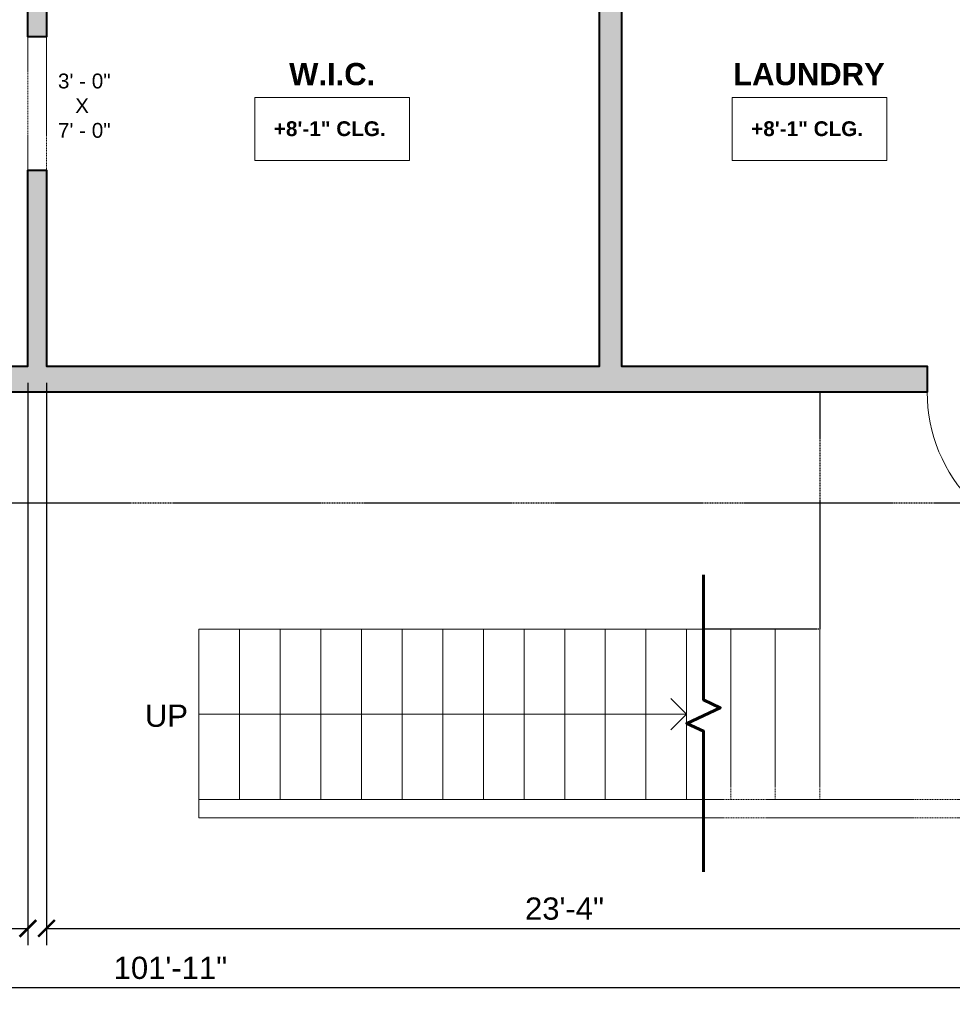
# Model space of a CAD drawing. Header units: inches. Extents: x -2078 to 109126, y -964 to 6385.
# Tile 225 of 256: x 37017 to 37269, y 3507 to 3773. Entities that reach past the tile are written whole.
import ezdxf

# ---------------------------------------------------------------- set-up
doc = ezdxf.new("R2010")
doc.units = ezdxf.units.IN
doc.header["$MEASUREMENT"] = 0
doc.linetypes.add('HIDDEN2', pattern=[0.1875, 0.125, -0.0625])
for name, color, linetype, lineweight in [('A-ANNO', 2, 'Continuous', 5), ('A-ANNO-DIMS', 1, 'Continuous', 9), ('A-DETAIL-1', 4, 'Continuous', 40), ('A-DOOR', 1, 'Continuous', 18), ('A-HIDDEN', 2, 'HIDDEN2', 18), ('A-STRS', 4, 'Continuous', 9), ('A-WALL', 3, 'Continuous', 40)]:
    doc.layers.add(name, color=color, linetype=linetype, lineweight=lineweight)
doc.layers.add('A-HATCH', color=9, linetype='Continuous')
doc.styles.add('Arial', font='arial.ttf')
doc.styles.add('Arial_2', font='arial.ttf', dxfattribs={"height": 3})
doc.styles.add('Arial_B', font='arialbd.ttf', dxfattribs={"height": 4.5})
doc.styles.add('Arial_B_1', font='arialbd.ttf', dxfattribs={"height": 3})
doc.styles.add('JC', font='arial.ttf', dxfattribs={"height": 0.125})
doc.dimstyles.new('JC-DIMS', dxfattribs={"dimtxt": 0.125, "dimasz": 0.09375, "dimexe": 0.09375, "dimexo": 0.09375, "dimgap": 0.046875, "dimtad": 1, "dimdec": 1, "dimzin": 0, "dimdsep": 46, "dimlunit": 4, "dimtxsty": 'JC', "dimblk": 'ARCHTICK', "dimcen": 0.09, "dimclrd": 1, "dimclre": 1, "dimclrt": 256, "dimadec": 0, "dimazin": 0, "dimtfac": 1, "dimtdec": 1, "dimtofl": 0, "dimtmove": 1, "dimatfit": 3, "dimfxl": 1, "dimtolj": 1, "dimtzin": 0, "dimarcsym": 0})

# ---------------------------------------------------------------- blocks, each defined once
blk = doc.blocks.new('JC_OPENING DOOR - OPENING DOOR-1492961-3-1st Floor - Auditorium')
at = {"linetype": 'HIDDEN2'}
for p, q in [((17.68, 2.5), (-18.32, 2.5)), ((-18.32, -2.5), (17.68, -2.5))]:
    blk.add_line(p, q, dxfattribs=at)
for p, q in [((-18.32, 2.5), (-18.32, -2.5)), ((17.68, -2.5), (17.68, 2.5))]:
    blk.add_line(p, q)
blk = doc.blocks.new('JC_DOOR_SINGLE PANEL - SINGLE DOOR-1545336-3-1st Floor - Auditorium')
at = {"layer": 'A-DOOR', "lineweight": 30}
for p, q in [((-10.11, -31.78), (19.59, -2.09)), ((19.59, -2.09), (21, -3.5)), ((21, -3.5), (-8.7, -33.2)), ((-8.7, -33.2), (-10.11, -31.78))]:
    blk.add_line(p, q, dxfattribs=at)
at = {"layer": 'A-DOOR', "lineweight": 9}
blk.add_arc((21, -3.5), 42, 180, 225, dxfattribs=at)
blk = doc.blocks.new('_ArchTick')
at = {"color": 0, "linetype": 'ByBlock', "const_width": 0.15}
blk.add_lwpolyline([(-0.5, -0.5), (0.5, 0.5)], dxfattribs=at)
blk = doc.blocks.new('*D1675')
at = {"layer": 'A-ANNO-DIMS', "color": 1, "lineweight": -2, "transparency": 16777216}
for p, q in [((37024.39, 3674.89), (37024.39, 3523.03)), ((37304.39, 3667.89), (37304.39, 3523.03)), ((37024.39, 3527.53), (37304.39, 3527.53))]:
    blk.add_line(p, q, dxfattribs=at)
at = {"layer": 'Defpoints', "color": 0, "transparency": 16777216}
for p in [(37024.39, 3679.39), (37304.39, 3672.39), (37304.39, 3527.53)]:
    blk.add_point(p, dxfattribs=at)
at = {"layer": 'A-ANNO-DIMS', "color": 1, "lineweight": -2, "transparency": 16777216, "xscale": 4.5, "yscale": 4.5, "zscale": 4.5, "rotation": 180}
blk.add_blockref('_ArchTick', (37024.39, 3527.53), dxfattribs=at)
at = {"layer": 'A-ANNO-DIMS', "color": 1, "lineweight": -2, "transparency": 16777216, "xscale": 4.5, "yscale": 4.5, "zscale": 4.5}
blk.add_blockref('_ArchTick', (37304.39, 3527.53), dxfattribs=at)
at = {"layer": 'A-ANNO-DIMS', "color": 2, "transparency": 16777216, "insert": (37164.39, 3532.85), "char_height": 6, "width": 0.4874, "attachment_point": 5, "style": 'JC'}
blk.add_mtext('\\A1;23\'-4"', dxfattribs=at)
blk = doc.blocks.new('*D1679')
at = {"layer": 'A-ANNO-DIMS', "color": 1, "lineweight": -2, "transparency": 16777216}
for p, q in [((36857.39, 3674.89), (36857.39, 3523.03)), ((37019.39, 3674.89), (37019.39, 3523.03)), ((36857.39, 3527.53), (37019.39, 3527.53))]:
    blk.add_line(p, q, dxfattribs=at)
at = {"layer": 'Defpoints', "color": 0, "transparency": 16777216}
for p in [(36857.39, 3679.39), (37019.39, 3679.39), (37019.39, 3527.53)]:
    blk.add_point(p, dxfattribs=at)
at = {"layer": 'A-ANNO-DIMS', "color": 1, "lineweight": -2, "transparency": 16777216, "xscale": 4.5, "yscale": 4.5, "zscale": 4.5, "rotation": 180}
blk.add_blockref('_ArchTick', (36857.39, 3527.53), dxfattribs=at)
at = {"layer": 'A-ANNO-DIMS', "color": 1, "lineweight": -2, "transparency": 16777216, "xscale": 4.5, "yscale": 4.5, "zscale": 4.5}
blk.add_blockref('_ArchTick', (37019.39, 3527.53), dxfattribs=at)
at = {"layer": 'A-ANNO-DIMS', "color": 2, "transparency": 16777216, "insert": (36938.39, 3532.85), "char_height": 6, "width": 0.4874, "attachment_point": 5, "style": 'JC'}
blk.add_mtext('\\A1;13\'-6"', dxfattribs=at)
blk = doc.blocks.new('*D1639')
at = {"layer": 'A-ANNO-DIMS', "color": 1, "lineweight": -2, "transparency": 16777216}
for p, q in [((37669.39, 3735.89), (37669.39, 3507.03)), ((36446.39, 3681.89), (36446.39, 3507.03)), ((36446.39, 3511.53), (37669.39, 3511.53))]:
    blk.add_line(p, q, dxfattribs=at)
at = {"layer": 'Defpoints', "color": 0, "transparency": 16777216}
for p in [(37669.39, 3740.39), (36446.39, 3686.39), (37669.39, 3511.53)]:
    blk.add_point(p, dxfattribs=at)
at = {"layer": 'A-ANNO-DIMS', "color": 1, "lineweight": -2, "transparency": 16777216, "xscale": 4.5, "yscale": 4.5, "zscale": 4.5, "rotation": 180}
blk.add_blockref('_ArchTick', (36446.39, 3511.53), dxfattribs=at)
at = {"layer": 'A-ANNO-DIMS', "color": 1, "lineweight": -2, "transparency": 16777216, "xscale": 4.5, "yscale": 4.5, "zscale": 4.5}
blk.add_blockref('_ArchTick', (37669.39, 3511.53), dxfattribs=at)
at = {"layer": 'A-ANNO-DIMS', "color": 2, "transparency": 16777216, "insert": (37057.89, 3516.84), "char_height": 6, "width": 0.6604, "attachment_point": 5, "style": 'JC'}
blk.add_mtext('\\A1;101\'-11"', dxfattribs=at)

msp = doc.modelspace()

# ---------------------------------------------------------------- hatches: boundary and pattern name
at = {"layer": 'A-HATCH'}
h = msp.add_hatch(color=256, dxfattribs=at)
h.dxf.hatch_style = 1
h.paths.add_polyline_path([(37259.136, 3832.388), (37259.136, 3820.388), (37179.801, 3820.388), (37179.801, 3679.388), (37262.386, 3679.388), (37262.386, 3672.388), (37009.386, 3672.388), (37009.386, 3679.388), (37019.386, 3679.388), (37019.386, 3732.388), (37024.386, 3732.388), (37024.386, 3679.388), (37173.801, 3679.388), (37173.801, 3820.388), (37024.386, 3820.388), (37024.386, 3768.388), (37019.386, 3768.388), (37019.386, 3820.388), (36906.386, 3820.388), (36906.386, 3754.388), (36857.386, 3754.388), (36857.386, 3736.388), (36849.386, 3736.388), (36849.386, 3754.388), (36787.386, 3754.388), (36787.386, 3732.388), (36782.386, 3732.388), (36782.386, 3826.388), (36859.386, 3826.388), (36859.386, 3819.388), (36787.386, 3819.388), (36787.386, 3761.388), (36901.386, 3761.388), (36901.386, 3819.388), (36895.386, 3819.388), (36895.386, 3826.388), (36901.386, 3826.388), (36901.386, 3897.703), (36875.776, 3908.574), (36877.729, 3913.177), (37068.055, 3832.388)])

# ---------------------------------------------------------------- linework, layer by layer
at = {"layer": 'A-ANNO'}
for q in [(37193.139, 3589.631), (37065.588, 3585.388), (37193.139, 3581.145)]:
    msp.add_line((37197.382, 3585.388), q, dxfattribs=at)
at = {"layer": 'A-ANNO', "flags": 128}
for points in [[(37080.728, 3752.038), (37122.464, 3752.038), (37122.464, 3734.969), (37080.728, 3734.969)], [(37209.728, 3752.038), (37251.464, 3752.038), (37251.464, 3734.969), (37209.728, 3734.969)]]:
    msp.add_lwpolyline(points, close=True, dxfattribs=at)
at = {"layer": 'A-DETAIL-1', "lineweight": 60}
msp.add_lwpolyline([(37201.964, 3542.799), (37201.964, 3580.799), (37197.433, 3582.912), (37206.496, 3587.138), (37201.964, 3589.251), (37201.964, 3623.025)], dxfattribs=at)
at = {"layer": 'A-HIDDEN', "lineweight": 30}
for p, q in [((37233.386, 3672.388), (37233.386, 3608.388)), ((37233.386, 3608.388), (37201.964, 3608.388))]:
    msp.add_line(p, q, dxfattribs=at)
at = {"layer": 'A-HIDDEN', "lineweight": 9}
for p, q in [((37209.364, 3608.388), (37209.364, 3562.388)), ((37221.347, 3608.388), (37221.347, 3562.388)), ((37233.386, 3608.388), (37233.386, 3562.388)), ((37201.964, 3562.388), (37338.386, 3562.388)), ((37201.964, 3557.388), (37338.386, 3557.388))]:
    msp.add_line(p, q, dxfattribs=at)
at = {"layer": 'A-HIDDEN', "lineweight": 30}
msp.add_lwpolyline([(37568.339, 3642.388), (36402.386, 3642.388), (36402.386, 4473.4), (37603.386, 4473.4)], dxfattribs=at)
at = {"layer": 'A-STRS', "lineweight": 9}
for p, q in [((37065.588, 3608.388), (37065.588, 3562.388)), ((37201.964, 3608.388), (37065.588, 3608.388)), ((37076.571, 3608.388), (37076.571, 3562.388)), ((37087.554, 3608.388), (37087.554, 3562.388)), ((37098.537, 3608.388), (37098.537, 3562.388)), ((37109.519, 3608.388), (37109.519, 3562.388)), ((37120.502, 3608.388), (37120.502, 3562.388)), ((37131.485, 3608.388), (37131.485, 3562.388)), ((37142.468, 3608.388), (37142.468, 3562.388)), ((37153.45, 3608.388), (37153.45, 3562.388)), ((37164.433, 3608.388), (37164.433, 3562.388)), ((37175.416, 3608.388), (37175.416, 3562.388)), ((37186.399, 3608.388), (37186.399, 3562.388)), ((37197.382, 3608.388), (37197.382, 3562.388))]:
    msp.add_line(p, q, dxfattribs=at)
at = {"layer": 'A-WALL', "lineweight": 9}
for p, q in [((37201.964, 3562.388), (37065.588, 3562.388)), ((37065.588, 3562.388), (37065.588, 3557.388)), ((37201.964, 3557.388), (37065.588, 3557.388))]:
    msp.add_line(p, q, dxfattribs=at)
at = {"layer": 'A-WALL'}
for points in [[(37259.136, 3832.388), (37259.136, 3820.388), (37179.801, 3820.388), (37179.801, 3679.388), (37262.386, 3679.388), (37262.386, 3672.388), (37009.386, 3672.388)], [(37009.386, 3679.388), (37019.386, 3679.388), (37019.386, 3732.388), (37024.386, 3732.388), (37024.386, 3679.388), (37173.801, 3679.388), (37173.801, 3820.388), (37024.386, 3820.388), (37024.386, 3768.388), (37019.386, 3768.388), (37019.386, 3820.388), (36906.386, 3820.388)]]:
    msp.add_lwpolyline(points, dxfattribs=at)

# ---------------------------------------------------------------- block references
at = {"layer": 'A-DOOR', "rotation": 270}
msp.add_blockref('JC_OPENING DOOR - OPENING DOOR-1492961-3-1st Floor - Auditorium', (37021.886, 3750.066), dxfattribs=at)
at = {"layer": 'A-DOOR'}
msp.add_blockref('JC_DOOR_SINGLE PANEL - SINGLE DOOR-1545336-3-1st Floor - Auditorium', (37283.386, 3675.888), dxfattribs=at)

# ---------------------------------------------------------------- texts
at = {"layer": 'A-ANNO', "attachment_point": 1}
for s, insert, char_height, width, style in [('W.I.C.', (37089.971, 3761.343), 6, 28.078, 'Arial_B'), ('LAUNDRY', (37209.964, 3761.343), 6, 49.894, 'Arial_B'), ('3\' - 0" ', (37027.495, 3758.468), 4, 19.998, 'Arial_2'), ('   X ', (37027.495, 3751.802), 4, 12.726, 'Arial_2'), ('7\' - 0"', (37027.495, 3745.135), 4, 17.978, 'Arial_2'), ('+8\'-1" CLG.', (37085.848, 3745.584), 4, 37.976, 'Arial_B_1'), ('+8\'-1" CLG.', (37214.848, 3745.584), 4, 37.976, 'Arial_B_1'), ('UP', (37050.993, 3587.994), 6, 14.342, 'Arial')]:
    msp.add_mtext(s, dxfattribs=dict(at, insert=insert, char_height=char_height, width=width, style=style))

# ---------------------------------------------------------------- dimensions: what is measured, and where the dimension line sits
at = {"layer": 'A-ANNO-DIMS'}
for base, p1, p2, picture, middle in [((37669.386, 3511.53), (36446.386, 3686.388), (37669.386, 3740.388), '*D1639', (37057.886, 3516.844)), ((37019.386, 3527.53), (36857.386, 3679.388), (37019.386, 3679.388), '*D1679', (36938.386, 3532.846)), ((37304.386, 3527.53), (37024.386, 3679.388), (37304.386, 3672.388), '*D1675', (37164.386, 3532.846))]:
    dim = msp.add_linear_dim(base=base, p1=p1, p2=p2, dimstyle='JC-DIMS', override={"dimclrt": 2}, dxfattribs=at)
    dim.commit()
    dim.dimension.update_dxf_attribs({"geometry": picture, "text_midpoint": middle})

doc.saveas('drawing.dxf')
